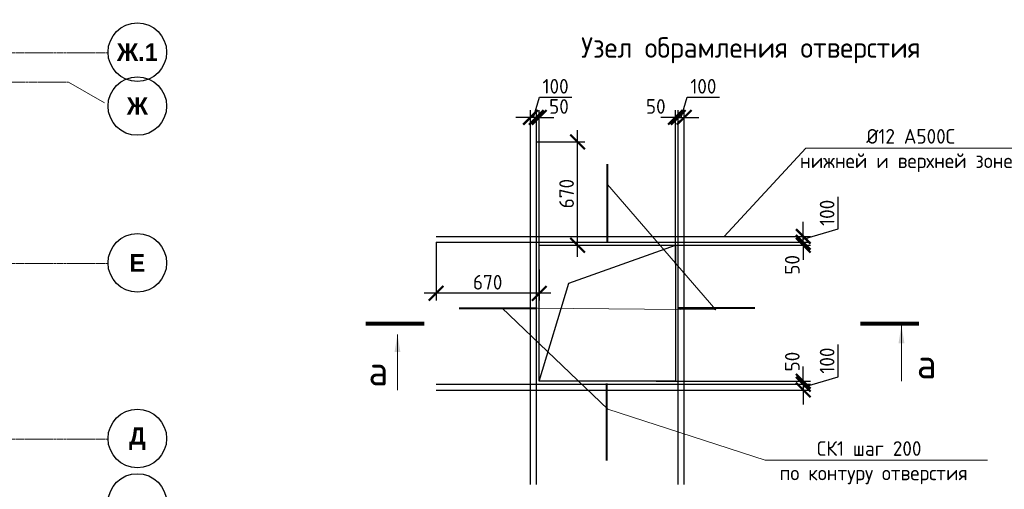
# Model space of a CAD drawing. Header units: millimetres. Extents: x 448962 to 1592680, y -326645 to -197113.
# Tile 146 of 256: x 662626 to 679437, y -261128 to -253106. Entities that reach past the tile are written whole.
import ezdxf
from ezdxf import colors
from ezdxf.entities.mleader import LeaderData, LeaderLine
from ezdxf.math import Vec2, Vec3

# ---------------------------------------------------------------- set-up
doc = ezdxf.new("R2010")
doc.units = ezdxf.units.MM
doc.linetypes.add('______5', pattern=[1100, 800, -100, 100, -100])
doc.linetypes.add('осевая', pattern=[50.8, 31.75, -6.35, 6.35, -6.35])
for name, color, linetype, lineweight in [('Арм_хомуты', 133, 'Continuous', 18), ('Оси', 40, '______5', 18), ('подоснова', 151, 'Continuous', 5), ('размер', 1, 'Continuous', 25), ('Узлы', 7, 'Continuous', 0)]:
    doc.layers.add(name, color=color, linetype=linetype, lineweight=lineweight)
doc.styles.add('Century Gothic', font='GOTHIC.TTF')
doc.styles.add('GOST-2.304_Type-B', font='GOST_Common.ttf')
doc.styles.add('ГОСТ', font='GOST_Common.ttf')
doc.dimstyles.new('СПДС', dxfattribs={"dimscale": 100, "dimtxt": 2.5, "dimasz": 2.5, "dimexe": 1.25, "dimexo": 0, "dimtad": 1, "dimdec": 0, "dimtxsty": 'GOST-2.304_Type-B', "dimblk": 'ARCHTICK', "dimcen": 2.5, "dimdle": 2, "dimadec": 0, "dimazin": 2, "dimtfac": 0.75, "dimtdec": 0, "dimtmove": 1, "dimatfit": 3, "dimfxl": 1, "dimtolj": 1, "dimarcsym": 1})

# ---------------------------------------------------------------- blocks, each defined once
blk = doc.blocks.new('NSY101')
at = {"color": 0, "linetype": 'ByBlock', "lineweight": -2}
blk.add_circle((0, 0), 50, dxfattribs=at)
blk = doc.blocks.new('оси плит')
at = {"layer": 'Оси', "color": 16, "linetype": 'осевая', "lineweight": 0, "transparency": 33554687}
for p, q in [((519570.9, -208617.4), (573160.2, -208617.4)), ((520148.3, -209117.4), (572483.7, -209117.4)), ((519570.9, -212217.4), (573160.2, -212217.4)), ((519570.9, -215217.4), (573160.2, -215217.4))]:
    blk.add_line(p, q, dxfattribs=at)
at = {"layer": 'Оси', "color": 16, "linetype": '______5', "lineweight": 0, "transparency": 33554687}
blk.add_line((573099.3, -209472.8), (572483.7, -209117.4), dxfattribs=at)
at = {"layer": 'Оси', "color": 16, "linetype": 'Continuous', "lineweight": 25, "transparency": 33554687, "xscale": 9.999999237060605, "yscale": 9.999999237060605, "zscale": 9.999999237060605}
for p in [(573660.1, -208607.3), (573660.1, -209527.3), (573660.1, -212207.3), (573660.1, -215207.3), (573660.1, -216307.3)]:
    blk.add_blockref('NSY101', p, dxfattribs=at)
at = {"layer": 'Оси', "color": 16, "linetype": 'Continuous', "lineweight": 25, "transparency": 33554687, "char_height": 300, "attachment_point": 5, "style": 'Century Gothic'}
for s, insert, width in [('\\A1;{\\fCentury Gothic|i0|b1;\\H300.000000;\\W1.000000;\\C16;Ж.1}\\P', (573660.1, -208607.3), 890), ('\\A1;{\\fCentury Gothic|i0|b1;\\H300.000000;\\W1.000000;\\C16;Ж}\\P', (573660.1, -209527.3), 540), ('\\A1;{\\fCentury Gothic|i0|b1;\\H300.000000;\\W1.000000;\\C16;Е}\\P', (573660.1, -212207.3), 365), ('\\A1;{\\fCentury Gothic|i0|b1;\\H300.000000;\\W1.000000;\\C16;Д}\\P', (573660.1, -215207.3), 470)]:
    blk.add_mtext(s, dxfattribs=dict(at, insert=insert, width=width))
blk = doc.blocks.new('_ArchTick')
at = {"color": 0, "linetype": 'ByBlock', "const_width": 0.15}
blk.add_lwpolyline([(-0.5, -0.5), (0.5, 0.5)], dxfattribs=at)
blk = doc.blocks.new('*D1132')
at = {"layer": 'DEFPOINTS', "color": 0, "transparency": 16777216}
for p in [(671447, -255195), (672151, -255195), (671497, -256958)]:
    blk.add_point(p, dxfattribs=at)
at = {"layer": 'размер', "color": 0, "lineweight": -2, "transparency": 16777216}
for p, q in [((672151, -257158), (672151, -254995)), ((671447, -255195), (672276, -255195)), ((671497, -256958), (672276, -256958))]:
    blk.add_line(p, q, dxfattribs=at)
at = {"layer": 'размер', "color": 0, "lineweight": -2, "transparency": 16777216, "xscale": 250, "yscale": 250, "zscale": 250}
for p, rotation in [((672151, -255195), 90), ((672151, -256958), 270)]:
    blk.add_blockref('_ArchTick', p, dxfattribs=dict(at, rotation=rotation))
at = {"layer": 'размер', "color": 0, "transparency": 16777216, "insert": (671964, -256077), "char_height": 250, "attachment_point": 5, "rotation": 90, "style": 'GOST-2.304_Type-B'}
blk.add_mtext('\\A1;670', dxfattribs=at)
blk = doc.blocks.new('*D1133')
at = {"layer": 'DEFPOINTS', "color": 0, "transparency": 16777216}
for p in [(669734, -256908), (671497, -257372), (669734, -257780)]:
    blk.add_point(p, dxfattribs=at)
at = {"layer": 'размер', "color": 0, "lineweight": -2, "transparency": 16777216}
for p, q in [((669734, -256908), (669734, -257905)), ((671497, -257372), (671497, -257905)), ((671697, -257780), (669534, -257780))]:
    blk.add_line(p, q, dxfattribs=at)
at = {"layer": 'размер', "color": 0, "lineweight": -2, "transparency": 16777216, "xscale": 250, "yscale": 250, "zscale": 250, "rotation": 180}
blk.add_blockref('_ArchTick', (669734, -257780), dxfattribs=at)
at = {"layer": 'размер', "color": 0, "lineweight": -2, "transparency": 16777216, "xscale": 250, "yscale": 250, "zscale": 250}
blk.add_blockref('_ArchTick', (671497, -257780), dxfattribs=at)
at = {"layer": 'размер', "color": 0, "transparency": 16777216, "insert": (670616, -257592), "char_height": 250, "attachment_point": 5, "style": 'GOST-2.304_Type-B'}
blk.add_mtext('\\A1;670', dxfattribs=at)
blk = doc.blocks.new('*D1134')
at = {"layer": 'DEFPOINTS', "color": 0, "transparency": 16777216}
for p in [(673494, -256908), (673494, -256958), (676004, -256908)]:
    blk.add_point(p, dxfattribs=at)
at = {"layer": 'размер', "color": 0, "lineweight": -2, "transparency": 16777216}
for p, q in [((676004, -256908), (676004, -256658)), ((673494, -256908), (676129, -256908)), ((673494, -256958), (676129, -256958)), ((676004, -256958), (676004, -256908)), ((676004, -256958), (676004, -257208))]:
    blk.add_line(p, q, dxfattribs=at)
at = {"layer": 'размер', "color": 0, "lineweight": -2, "transparency": 16777216, "xscale": 250, "yscale": 250, "zscale": 250}
for p, rotation in [((676004, -256908), 270), ((676004, -256958), 90)]:
    blk.add_blockref('_ArchTick', p, dxfattribs=dict(at, rotation=rotation))
at = {"layer": 'размер', "color": 0, "transparency": 16777216, "insert": (675817, -257294), "char_height": 250, "attachment_point": 5, "rotation": 90, "style": 'GOST-2.304_Type-B'}
blk.add_mtext('\\A1;50', dxfattribs=at)
blk = doc.blocks.new('*D1135')
at = {"layer": 'DEFPOINTS', "color": 0, "transparency": 16777216}
for p in [(675584, -256808), (676004, -256808), (673494, -256908)]:
    blk.add_point(p, dxfattribs=at)
at = {"layer": 'размер', "color": 0, "lineweight": -2, "transparency": 16777216}
for p, q in [((676598, -256680), (676598, -256130)), ((676004, -256808), (676004, -256558)), ((676004, -256858), (676598, -256680)), ((675584, -256808), (676129, -256808)), ((676004, -256908), (676004, -256808)), ((676004, -256908), (676004, -256808)), ((673494, -256908), (676129, -256908)), ((676004, -256908), (676004, -257158))]:
    blk.add_line(p, q, dxfattribs=at)
at = {"layer": 'размер', "color": 0, "lineweight": -2, "transparency": 16777216, "xscale": 250, "yscale": 250, "zscale": 250}
for p, rotation in [((676004, -256808), 270), ((676004, -256908), 90)]:
    blk.add_blockref('_ArchTick', p, dxfattribs=dict(at, rotation=rotation))
at = {"layer": 'размер', "color": 0, "transparency": 16777216, "insert": (676411, -256405), "char_height": 250, "attachment_point": 5, "rotation": 90, "style": 'GOST-2.304_Type-B'}
blk.add_mtext('\\A1;100', dxfattribs=at)
blk = doc.blocks.new('*D1114')
at = {"layer": 'DEFPOINTS', "color": 0, "transparency": 16777216}
for p in [(673494, -259282), (673494, -259332), (676004, -259332)]:
    blk.add_point(p, dxfattribs=at)
at = {"layer": 'размер', "color": 0, "lineweight": -2, "transparency": 16777216}
for p, q in [((676004, -259282), (676004, -259032)), ((673494, -259282), (676129, -259282)), ((673494, -259332), (676129, -259332)), ((676004, -259282), (676004, -259332)), ((676004, -259332), (676004, -259582))]:
    blk.add_line(p, q, dxfattribs=at)
at = {"layer": 'размер', "color": 0, "lineweight": -2, "transparency": 16777216, "xscale": 250, "yscale": 250, "zscale": 250}
for p, rotation in [((676004, -259282), 270), ((676004, -259332), 90)]:
    blk.add_blockref('_ArchTick', p, dxfattribs=dict(at, rotation=rotation))
at = {"layer": 'размер', "color": 0, "transparency": 16777216, "insert": (675817, -258947), "char_height": 250, "attachment_point": 5, "rotation": 90, "style": 'GOST-2.304_Type-B'}
blk.add_mtext('\\A1;50', dxfattribs=at)
blk = doc.blocks.new('*D1115')
at = {"layer": 'DEFPOINTS', "color": 0, "transparency": 16777216}
for p in [(673494, -259332), (675584, -259432), (676004, -259432)]:
    blk.add_point(p, dxfattribs=at)
at = {"layer": 'размер', "color": 0, "lineweight": -2, "transparency": 16777216}
for p, q in [((676598, -259204), (676598, -258654)), ((676004, -259332), (676004, -259082)), ((676004, -259382), (676598, -259204)), ((673494, -259332), (676129, -259332)), ((676004, -259332), (676004, -259432)), ((676004, -259332), (676004, -259432)), ((675584, -259432), (676129, -259432)), ((676004, -259432), (676004, -259682))]:
    blk.add_line(p, q, dxfattribs=at)
at = {"layer": 'размер', "color": 0, "lineweight": -2, "transparency": 16777216, "xscale": 250, "yscale": 250, "zscale": 250}
for p, rotation in [((676004, -259332), 270), ((676004, -259432), 90)]:
    blk.add_blockref('_ArchTick', p, dxfattribs=dict(at, rotation=rotation))
at = {"layer": 'размер', "color": 0, "transparency": 16777216, "insert": (676411, -258929), "char_height": 250, "attachment_point": 5, "rotation": 90, "style": 'GOST-2.304_Type-B'}
blk.add_mtext('\\A1;100', dxfattribs=at)
blk = doc.blocks.new('*D1116')
at = {"layer": 'DEFPOINTS', "color": 0, "transparency": 16777216}
for p in [(673871, -254775), (673821, -257285), (673871, -257285)]:
    blk.add_point(p, dxfattribs=at)
at = {"layer": 'размер', "color": 0, "lineweight": -2, "transparency": 16777216}
for p, q in [((673821, -257285), (673821, -254650)), ((673871, -257285), (673871, -254650)), ((673821, -254775), (673571, -254775)), ((673821, -254775), (673871, -254775)), ((673871, -254775), (674121, -254775))]:
    blk.add_line(p, q, dxfattribs=at)
at = {"layer": 'размер', "color": 0, "lineweight": -2, "transparency": 16777216, "xscale": 250, "yscale": 250, "zscale": 250}
blk.add_blockref('_ArchTick', (673821, -254775), dxfattribs=at)
at = {"layer": 'размер', "color": 0, "lineweight": -2, "transparency": 16777216, "xscale": 250, "yscale": 250, "zscale": 250, "rotation": 180}
blk.add_blockref('_ArchTick', (673871, -254775), dxfattribs=at)
at = {"layer": 'размер', "color": 0, "transparency": 16777216, "insert": (673486, -254588), "char_height": 250, "attachment_point": 5, "style": 'GOST-2.304_Type-B'}
blk.add_mtext('\\A1;50', dxfattribs=at)
blk = doc.blocks.new('*D1117')
at = {"layer": 'DEFPOINTS', "color": 0, "transparency": 16777216}
for p in [(673971, -254775), (673971, -255195), (673871, -257285)]:
    blk.add_point(p, dxfattribs=at)
at = {"layer": 'размер', "color": 0, "lineweight": -2, "transparency": 16777216}
for p, q in [((673921, -254775), (674024, -254431)), ((674024, -254431), (674574, -254431)), ((673871, -257285), (673871, -254650)), ((673971, -255195), (673971, -254650)), ((673871, -254775), (673621, -254775)), ((673871, -254775), (673971, -254775)), ((673871, -254775), (673971, -254775)), ((673971, -254775), (674221, -254775))]:
    blk.add_line(p, q, dxfattribs=at)
at = {"layer": 'размер', "color": 0, "lineweight": -2, "transparency": 16777216, "xscale": 250, "yscale": 250, "zscale": 250}
blk.add_blockref('_ArchTick', (673871, -254775), dxfattribs=at)
at = {"layer": 'размер', "color": 0, "lineweight": -2, "transparency": 16777216, "xscale": 250, "yscale": 250, "zscale": 250, "rotation": 180}
blk.add_blockref('_ArchTick', (673971, -254775), dxfattribs=at)
at = {"layer": 'размер', "color": 0, "transparency": 16777216, "insert": (674299, -254244), "char_height": 250, "attachment_point": 5, "style": 'GOST-2.304_Type-B'}
blk.add_mtext('\\A1;100', dxfattribs=at)
blk = doc.blocks.new('*D1118')
at = {"layer": 'DEFPOINTS', "color": 0, "transparency": 16777216}
for p in [(671447, -254775), (671447, -257285), (671497, -257285)]:
    blk.add_point(p, dxfattribs=at)
at = {"layer": 'размер', "color": 0, "lineweight": -2, "transparency": 16777216}
for p, q in [((671447, -257285), (671447, -254650)), ((671497, -257285), (671497, -254650)), ((671447, -254775), (671197, -254775)), ((671497, -254775), (671447, -254775)), ((671497, -254775), (671747, -254775))]:
    blk.add_line(p, q, dxfattribs=at)
at = {"layer": 'размер', "color": 0, "lineweight": -2, "transparency": 16777216, "xscale": 250, "yscale": 250, "zscale": 250}
blk.add_blockref('_ArchTick', (671447, -254775), dxfattribs=at)
at = {"layer": 'размер', "color": 0, "lineweight": -2, "transparency": 16777216, "xscale": 250, "yscale": 250, "zscale": 250, "rotation": 180}
blk.add_blockref('_ArchTick', (671497, -254775), dxfattribs=at)
at = {"layer": 'размер', "color": 0, "transparency": 16777216, "insert": (671833, -254588), "char_height": 250, "attachment_point": 5, "style": 'GOST-2.304_Type-B'}
blk.add_mtext('\\A1;50', dxfattribs=at)
blk = doc.blocks.new('*D1119')
at = {"layer": 'DEFPOINTS', "color": 0, "transparency": 16777216}
for p in [(671347, -254775), (671347, -255195), (671447, -257285)]:
    blk.add_point(p, dxfattribs=at)
at = {"layer": 'размер', "color": 0, "lineweight": -2, "transparency": 16777216}
for p, q in [((671397, -254775), (671501, -254431)), ((671501, -254431), (672051, -254431)), ((671347, -255195), (671347, -254650)), ((671447, -257285), (671447, -254650)), ((671347, -254775), (671097, -254775)), ((671447, -254775), (671347, -254775)), ((671447, -254775), (671347, -254775)), ((671447, -254775), (671697, -254775))]:
    blk.add_line(p, q, dxfattribs=at)
at = {"layer": 'размер', "color": 0, "lineweight": -2, "transparency": 16777216, "xscale": 250, "yscale": 250, "zscale": 250}
blk.add_blockref('_ArchTick', (671347, -254775), dxfattribs=at)
at = {"layer": 'размер', "color": 0, "lineweight": -2, "transparency": 16777216, "xscale": 250, "yscale": 250, "zscale": 250, "rotation": 180}
blk.add_blockref('_ArchTick', (671447, -254775), dxfattribs=at)
at = {"layer": 'размер', "color": 0, "transparency": 16777216, "insert": (671776, -254244), "char_height": 250, "attachment_point": 5, "style": 'GOST-2.304_Type-B'}
blk.add_mtext('\\A1;100', dxfattribs=at)
blk = doc.blocks.new('_None')

msp = doc.modelspace()

# ---------------------------------------------------------------- linework, layer by layer
at = {"color": 0, "linetype": 'ByBlock', "lineweight": 30, "ltscale": 100}
for p, q in [((671347.5, -261045.1), (671347.5, -255195.1)), ((671447.5, -261045.1), (671447.5, -255195.1)), ((673871, -261045.1), (673871, -255195.1)), ((673971, -261045.1), (673971, -255195.1)), ((669734.2, -256808.4), (675584.2, -256808.4)), ((669734.2, -256908.4), (675584.2, -256908.4)), ((669734.2, -259331.9), (675584.2, -259331.9)), ((669734.2, -259431.9), (675584.2, -259431.9))]:
    msp.add_line(p, q, dxfattribs=at)
at = {"layer": 'Арм_хомуты', "lineweight": 40}
for p, q in [((672654.6, -255572.4), (672654.6, -256892.8)), ((670127.8, -258031.9), (671448.2, -258031.9)), ((673854.6, -258030), (675175, -258030)), ((672644.3, -259318.2), (672644.3, -260638.5))]:
    msp.add_line(p, q, dxfattribs=at)
at = {"layer": 'размер'}
msp.add_lwpolyline([(671497.5, -256958.4), (673821, -256958.4), (673821, -259281.9), (671497.5, -259281.9)], close=True, dxfattribs=at)
msp.add_lwpolyline([(671497.5, -259281.9), (671999.7, -257607), (673821, -256958.4)], dxfattribs=at)
at = {"layer": 'Узлы', "color": 1, "linetype": 'Continuous', "lineweight": 0}
for p, q in [((677681.2, -258332.3, 3100), (677681.2, -259282.3, 3100)), ((669076, -258482.9), (669076, -259432.9))]:
    msp.add_line(p, q, dxfattribs=at)
at = {"layer": 'Узлы', "color": 1, "linetype": 'Continuous', "lineweight": 0, "const_width": 70, "elevation": 3100}
for points in [[(668534.4, -258297.3), (669534.4, -258297.3)], [(677981.2, -258297.3), (676981.2, -258297.3)]]:
    msp.add_lwpolyline(points, dxfattribs=at)
at = {"layer": 'Узлы', "color": 1, "linetype": 'Continuous', "lineweight": 0}
for points in [[(677681.2, -258332.3, 3100), (677630.9, -258632.8, 3100), (677731.5, -258632.8, 3100)], [(669076, -258482.9), (669025.8, -258783.3), (669126.3, -258783.3)]]:
    msp.add_solid(points, dxfattribs=at)

# ---------------------------------------------------------------- block references
at = {"color": 0, "linetype": 'ByBlock', "lineweight": 30, "ltscale": 100}
msp.add_blockref('оси плит', (90974.7, -45053.9), dxfattribs=at)

# ---------------------------------------------------------------- texts
note = msp.add_mtext_dynamic_manual_height_columns('\\pi1250;{\\H1.5152x;Общие указания :\\P}Настоящий подраздел разработан в составе рабочей документации на строительство объекта {\\H2.4344x; }"Строительство жилого комплекса со встроенными помещениями общественного-делового и коммерческого {\\H1.3552x; }назначения по адресу: г. Чита, ул. 1-я Коллективная. Жилой дом со встроенными помещениями {\\H1.71569x; }общественно-делового и коммерческого назначения на первом этаже здания и встроенно-пристроенным {\\H1.59543x; }поликлиническим учреждением (поз. 2.2-2.3){\\H1.73486x; }\\P1.^I" Решения рабочей Документации разработаны на основании:{\\H1.67588x; }\\Pзадания на проектирование, выданного заказчиком;{\\H1.60804x; }\\P-^Iрешений стадии "Проектная Документация (проект №24-04-КР.2)"{\\H1.73065x; }\\Pразработанных ООО "Комплексная проектно-сопроводительная компания", утвержденных {\\H1.67728x; }заказчиком;{\\H1.60757x; }\\PВ соответствии с требованиями нормативных документов:{\\H1.63081x; }\\P-^IФЗ №184 "О техническом регулировании";{\\H1.62306x; }\\P-^IФЗ №123 "Технический регламент о требованиях пожарной безопасности";{\\H1.62565x; }\\P-^IСП 20.13330.2016 "Нагрузки и воздействия",{\\H1.62478x; }\\P-^IСП 63.13330.2018 "Бетонные и железобетонные конструкции. Основные положения".{\\H1.62507x; }\\P-^IСП 22.13330.2016 "Основания зданий и сооружений";{\\H1.62498x; }\\P-^IСП 45.13330.2017 "Земляные сооружения, основания и фундаменты".{\\H1.62501x; }\\P2.^IПри работах по устройству монолитных конструкций руководствоваться СП 70.13330.2012 {\\H1.625x; }"Несущие и ограждающие конструкции".{\\H1.625x; }\\P3.^IЗа относительную отметку 0,000 принята отметка чистого пола первого этажа, {\\H1.625x; }соответствующая абсолютной отметке 648,00 в Балтийской системе высот.{\\H1.625x; }\\P4.^IПеречень видов работ, Зля которых необходимо составлять акты освидетельствования {\\H1.625x; }скрытых работ: {\\H1.625x; }\\PБетонные и железобетонные конструкции монолитные:{\\H1.625x; }\\Pармирование; защитные слои,- анкеровка арматуры; установка закладных деталей.{\\H1.625x; }\\PМонтаж сборных железобетонных и бетонных конструкций:{\\H1.625x; }\\Pсварка и антикоррозионное покрыт при отсутствии актов освиветельствования превшествующих {\\H1.625x; }скрытых работ во всех случаях.{\\H1.625x; }\\P1. Железобетонные конструкции разработаны в соответствии СП 22.13330.2016 "Основания зданий и {\\H1.62576x; }сооружений", СП 63.13330.2018 "Бетонные и железобетонные конструкции. Общие положения".{\\H1.62541x; }\\P2. Несущие конструкции здания рассчитаны и запроектированы для данных геологических условий. {\\H1.62486x; }\\P3. Арматура класса А240 и А500С по ГОСТ Р 34028-2016, материал монолитных конструкций ниже {\\H1.62505x; }нуля - бетон тяжелый класса В25 по ГОСТ 26633-2015.{\\H1.62498x; }\\P4. Работы по бетонированию монолитных конструкций вести в соответствии со СП 70.13330.2012 {\\H1.62501x; }"Несущие и ограждающие конструкции".{\\H1.625x; }\\P5. Все строительно-монтажные работы необходимо выполнять в соответствии со СНиП 12-03-2001 {\\H1.625x; }"Безопасность труда в строительстве. Часть 1. Общие требования.", Безопасность труда в строительстве. {\\H1.625x; }Часть 2. Строительное производство". Строительство здания должно производиться в соответствии с {\\H1.625x; }проектом производства работ (ППР).{\\H1.725x; }\\PПри отсутствии ППР производство строительно-монтажных работ запрещается.{\\H1.67917x; }\\P6. Бетон конструкции должны удовлетворять требованиям ГОСТ 26633-2015, ГОСТ 25192-2012.{\\H1.60694x; }\\P7. Бетон следует укладывать в бетонные конструкции горизонтальными слоями одинаковой {\\H1.63102x; }толщины без разрывов, с последовательным направлением укладки в одну сторону во всех слоях.{\\H1.62299x; }\\P8. В начальный период твердения бетон необходимо защищать от попадания атмосферных осадков {\\H1.62567x; }или потерь влаги.{\\H1.62478x; }\\P9. При перерывах в бетонировании устраивать рабочие швы бетонирования. Места рабочих швов {\\H1.62507x; }бетонирования разработать в ППР и согласовать с авторским надзором. С поверхности рабочих швов {\\H1.62498x; }удалить цементную плёнку металлическими щётками с последующей поливкой водой. В рабочем шве {\\H1.62501x; }устанавливать вертикальные сетки из проволоки ячейкой 50x50мм. Поверхность рабочих швов должна быть {\\H1.625x; }перпендикулярна поверхности плиты. {\\H1.625x; }\\P10. Арматурные изделия изготавливать в соответствии с ГОСТ Р 57997-2017, ГОСТ 5264-80, ГОСТ {\\H1.625x; }14098-2014.{\\H1.625x; }\\P11. Плоские сетки и каркасы изготавливать с помощью контактной точечной сварки (кроме {\\H1.725x; }оговоренных случаев).{\\H1.77917x; }\\P12. Расчётные сопротивления сборных соединений и материалы для сборки принимать по табл. Г1, Г2 {\\H1.66111x; }СП 52-101-2003.{\\H1.61296x; }\\P13. Стыки арматурных стержней должны иметь длину перепуска (нахлёстка) не менее указанной в {\\H1.72901x; }проекте. В неоговоренных случаях длину стыка рабочей арматуры внахлёстку без сварки принимать по {\\H1.67783x; }п.8.3.27 СП 52-101-2003. {\\H1.60739x; }\\P14. Толщина защитного слоя бетона для рабочей арматуры должна соответствовать значениям, {\\H1.63087x; }указанным в проекте. {\\H1.62304x; }\\PВ неоговоренных случаях принимать не менее 25мм.{\\H1.62565x; }\\P{\\H1.62478x; }', width=16929.188, gutter_width=1000, heights=[39809.3, 0], dxfattribs=dict(insert=(470783.2, -245157.9), char_height=250, attachment_point=1, style='ГОСТ'))
for column, words in zip(note.columns.linked_columns, ['\\pi1250;15. Уход за свежеуложенным бетоном начинать сразу после укладки бетонной смеси и осуществлять до достижения прочности бетона не менее 70% от проектной.{\\H1.83409x; }\\P16. Распалубку плит  осуществлять по достижении прочности бетона не менее 80% от проектной.{\\H1.55672x; }\\P17. Два крайних арматурных стержня, расположенных по контуру плиты, привязать ко всем {\\H1.64842x; }стержням в местах пересечений.{\\H1.61719x; }\\P18. В процессе производства работ предусмотреть мероприятия по противопожарной защите и {\\H1.6276x; }контролю за выполнением правил пожарной безопасности на всех этапах строительства.{\\H1.62413x; }\\P19. Все работы Выполнять по проекту производства работ (ППР), согласованному с организациями, {\\H1.72529x; }ответственными за эксплуатацию существующих инженерных сетей и дорог на существующей площадке.{\\H1.67907x; }\\P20. Проект рассчитан на производство работ в период положительных температур. В случае {\\H1.60698x; }выполнения работ при отрицательных температурах необходимо выполнять требования СНиП часть 3 по {\\H1.63101x; }производству работ и ППР.{\\H1.623x; }\\P21. При минимальной температуре воздуха до минус 15°С допускается:{\\H1.62567x; }\\P - выдерживание бетона в конструкции методом термоса, при предварительном разогреве бетонной {\\H1.62478x; }смеси, {\\H1.62507x; }\\P -форсированный электроразогрев бетона в конструкции с повторным уплотнением.{\\H1.62498x; }\\PПри минимальной температуре воздуха до минус 25°С допускается:{\\H1.62501x; }\\P -обогрев бетона в греющей опалубке с помощью низкотемпературных электронагревателей,{\\H1.625x; }\\P -электродный сквозной прогреб бетона,{\\H1.625x; }\\P -электрообогрев с помощью греющего провода.{\\H1.625x; }']):
    column.text = words
at = {"layer": 'Узлы', "color": 7, "linetype": 'Continuous', "lineweight": 0, "insert": (678008, -253406.9), "char_height": 350, "width": 9916.068, "attachment_point": 3, "style": 'GOST-2.304_Type-B'}
msp.add_mtext('Узел обрамления отверстия', dxfattribs=at)
at = {"layer": 'Узлы', "color": 1, "linetype": 'Continuous', "lineweight": 0, "char_height": 500, "attachment_point": 5, "style": 'GOST-2.304_Type-B'}
for insert in [(678111.2, -258982.3, 3100), (668749.1, -259101.6, -3100)]:
    msp.add_mtext_dynamic_manual_height_columns('а', width=723.88, gutter_width=25, heights=[0], dxfattribs=dict(at, insert=insert))

# ---------------------------------------------------------------- dimensions: what is measured, and where the dimension line sits
at = {"layer": 'размер', "color": 146, "true_color": 0x006272}
for base, p1, p2, angle, picture, middle in [((671347.5, -254775.1), (671447.5, -257285), (671347.5, -255195.1), 180, '*D1119', (671563.1, -254243.9)), ((676004.3, -259431.9), (673494.4, -259331.9), (675584.2, -259431.9), 270, '*D1115', (676410.5, -259141.3))]:
    dim = msp.add_linear_dim(base=base, p1=p1, p2=p2, angle=angle, dimstyle='СПДС', dxfattribs=at)
    dim.commit()
    dim.dimension.update_dxf_attribs({"geometry": picture, "text_midpoint": middle})
dim = msp.add_linear_dim(base=(673971, -254775.1), p1=(673871, -257285), p2=(673971, -255195.1), dimstyle='СПДС', dxfattribs=at)
dim.commit()
dim.dimension.update_dxf_attribs({"geometry": '*D1117', "text_midpoint": (674086.6, -254243.9)})
for base, p1, p2, angle, picture, middle in [((671447.5, -254775.1), (671497.5, -257285), (671447.5, -257285), 180, '*D1118', (671832.8, -254775.1)), ((676004.3, -259331.9), (673494.4, -259281.9), (673494.4, -259331.9), 270, '*D1114', (676004.3, -258946.5))]:
    dim = msp.add_linear_dim(base=base, p1=p1, p2=p2, angle=angle, dimstyle='СПДС', dxfattribs=at)
    dim.commit()
    dim.dimension.update_dxf_attribs({"geometry": picture, "text_midpoint": middle, "dimtype": 160})
dim = msp.add_linear_dim(base=(673871, -254775.1), p1=(673821, -257285), p2=(673871, -257285), dimstyle='СПДС', dxfattribs=at)
dim.commit()
dim.dimension.update_dxf_attribs({"geometry": '*D1116', "text_midpoint": (673485.7, -254775.1), "dimtype": 160})
at = {"layer": 'размер', "color": 146}
dim = msp.add_linear_dim(base=(672151.2, -255195.1), p1=(671497.5, -256958.4), p2=(671447.5, -255195.1), angle=90, text='670', dimstyle='СПДС', dxfattribs=at)
dim.commit()
dim.dimension.update_dxf_attribs({"geometry": '*D1132', "text_midpoint": (671963.7, -256076.8)})
dim = msp.add_linear_dim(base=(676004.3, -256808.4), p1=(673494.4, -256908.4), p2=(675584.2, -256808.4), angle=90, dimstyle='СПДС', dxfattribs=at)
dim.commit()
dim.dimension.update_dxf_attribs({"geometry": '*D1135', "text_midpoint": (676410.5, -256617.8)})
dim = msp.add_linear_dim(base=(676004.3, -256908.4), p1=(673494.4, -256958.4), p2=(673494.4, -256908.4), angle=90, dimstyle='СПДС', dxfattribs=at)
dim.commit()
dim.dimension.update_dxf_attribs({"geometry": '*D1134', "text_midpoint": (676004.3, -257293.7), "dimtype": 160})
dim = msp.add_linear_dim(base=(669734.2, -257779.5), p1=(671497.5, -257371.8), p2=(669734.2, -256908.4), text='670', dimstyle='СПДС', dxfattribs=at)
dim.commit()
dim.dimension.update_dxf_attribs({"geometry": '*D1133', "text_midpoint": (670615.9, -257592)})

# ---------------------------------------------------------------- leaders
at = {"layer": 'подоснова', "color": 2, "lineweight": 0, "ltscale": 0.3}
ml = msp.add_multileader_mtext('Standard', dxfattribs=at)
ml.set_content(' %%C12 А500С\\Pнижней и верхней зоне ', color=2, style='GOST-2.304_Type-B')
ml.set_leader_properties(color=256, linetype='ByLayer', lineweight=15)
ml.set_arrow_properties(name='NONE')
ml.build(insert=Vec2(0, 0))
ml.multileader.update_dxf_attribs({"text_left_attachment_type": 6, "text_right_attachment_type": 6, "dogleg_length": 0.1, "arrow_head_size": 18})
ctx = ml.context
ctx.base_point, ctx.char_height, ctx.arrow_head_size, ctx.landing_gap_size, ctx.plane_origin = Vec3(676045.9, -255299), 250, 18, 20, Vec3(670930.8, -246027.4)
ctx.left_attachment, ctx.right_attachment, ctx.text_align_type = 6, 6, 1
notes = []
notes.append((ctx, [(0, (1, 1, 0), (676045.8, -255299), (1, 0), 0.1, [(0, [(674652.5, -256808.4)], 0, [])])]))
ctx.mtext.insert, ctx.mtext.alignment, ctx.mtext.flow_direction = Vec3(677763.1, -254974), 2, 5
ml = msp.add_multileader_mtext('Standard', dxfattribs=at)
ml.set_content('СК1 шаг 200\\P по контуру отверстия', color=2, style='GOST-2.304_Type-B')
ml.set_leader_properties(color=256, linetype='ByLayer', lineweight=15)
ml.set_arrow_properties(name='NONE')
ml.build(insert=Vec2(0, 0))
ml.multileader.update_dxf_attribs({"text_left_attachment_type": 6, "text_right_attachment_type": 6, "dogleg_length": 0.1, "arrow_head_size": 18})
ctx = ml.context
ctx.base_point, ctx.char_height, ctx.arrow_head_size, ctx.landing_gap_size, ctx.plane_origin = Vec3(675356.5, -260631.6), 250, 18, 20, Vec3(664022.1, -252101.9)
ctx.left_attachment, ctx.right_attachment, ctx.text_align_type = 6, 6, 1
notes.append((ctx, [(0, (1, 1, 0), (675356.4, -260631.6), (1, 0), 0.1, [(3, [(672661, -255923), (674513.2, -258062.6), (670858.8, -258029.6), (672667.1, -259757.2)], 0, [])])]))
ctx.mtext.insert, ctx.mtext.alignment, ctx.mtext.flow_direction = Vec3(677129.9, -260306.6), 2, 5
for ctx, leaders in notes:
    for number, flags, end, landing, length, lines in leaders:
        leader = LeaderData()
        leader.index, (leader.has_last_leader_line, leader.has_dogleg_vector, leader.attachment_direction) = number, flags
        leader.last_leader_point, leader.dogleg_vector, leader.dogleg_length = Vec3(end), Vec3(landing), length
        for number, points, colour, breaks in lines:
            line = LeaderLine()
            line.index, line.vertices, line.color, line.breaks = number, Vec3.list(points), colors.encode_raw_color(colour), breaks
            leader.lines.append(line)
        ctx.leaders.append(leader)

doc.saveas('drawing.dxf')
